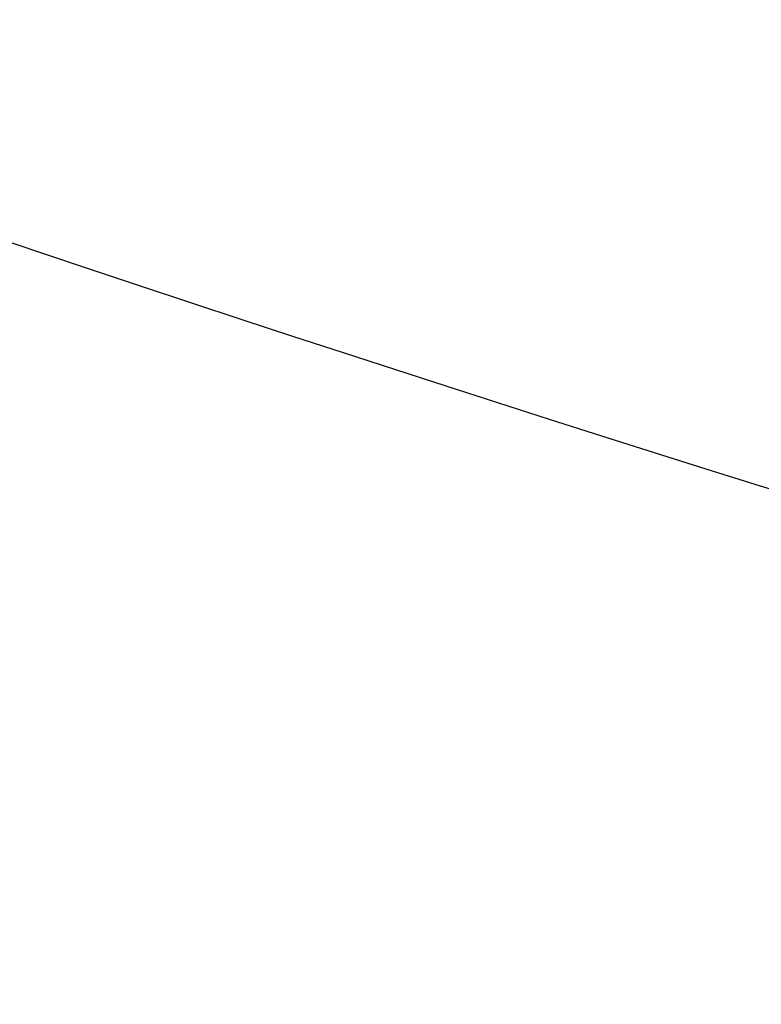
# Model space of a CAD drawing. Header units: millimetres. Extents: x -761 to -147, y -807 to -217.
# Tile 102 of 256: x -687.9392 to -687.9265, y -672.8944 to -672.8775. Entities that reach past the tile are written whole.
import ezdxf

# ---------------------------------------------------------------- set-up
doc = ezdxf.new("R2010")
doc.units = ezdxf.units.MM
doc.layers.add('Calque 17', color=7, linetype='Continuous', true_color=0x343231)

msp = doc.modelspace()

# ---------------------------------------------------------------- linework, layer by layer
at = {"layer": 'Calque 17'}
for points, weights in [([(-639.515528, -672.893627, -1.08622), (-687.949125, -672.911992, -2.571756), (-687.949394, -672.497395, -49.990585)], [1, 0.718097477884, 1]), ([(-639.513469, -673.140956, -1.088237), (-687.947551, -673.290284, -2.573122), (-687.948932, -672.878082, -49.992644)], [1, 0.718092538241, 1])]:
    msp.add_rational_spline(points, weights, degree=2, dxfattribs=at)
msp.add_open_spline([(-687.948932, -672.878082, -49.992644), (-687.946413, -673.628329, -49.996562), (-687.928808, -675.132509, -50.004249), (-687.868303, -677.252137, -50.014664), (-687.779053, -679.255588, -50.024067), (-687.693547, -680.71988, -50.030783), (-687.619661, -681.804291, -50.035634), (-687.551829, -682.728312, -50.039757), (-687.447029, -684.01868, -50.045419), (-687.292551, -685.675858, -50.052496), (-687.034838, -688.086555, -50.062455), (-686.726321, -690.500344, -50.071988), (-686.366942, -692.913252, -50.081125), (-686.071818, -694.723051, -50.087807), (-685.751681, -696.530021, -50.094331), (-685.287337, -698.955288, -50.102821), (-684.771158, -701.375476, -50.11093), (-684.204877, -703.781493, -50.118664), (-683.755454, -705.578442, -50.124281), (-683.282643, -707.362803, -50.129721), (-682.288547, -710.9171, -50.140221), (-681.197157, -714.352246, -50.149547), (-680.037149, -717.619728, -50.157794), (-679.467063, -719.167372, -50.161554), (-678.842633, -720.799822, -50.165406), (-678.15454, -722.525211, -50.169313), (-677.213739, -724.792675, -50.174268), (-675.976923, -727.607144, -50.18001), (-674.400633, -730.939568, -50.186176), (-672.732533, -734.226306, -50.191621), (-671.267222, -736.925863, -50.195563), (-670.043501, -739.072483, -50.198353), (-668.820122, -741.150375, -50.200835), (-667.262742, -743.677692, -50.203447), (-665.296596, -746.686458, -50.205873), (-663.217169, -749.685019, -50.207556), (-661.041057, -752.645055, -50.208459), (-658.774557, -755.556288, -50.208545), (-656.821432, -757.925678, -50.207917), (-655.220661, -759.787231, -50.206991), (-654.002733, -761.164827, -50.206086), (-652.762608, -762.528928, -50.20497), (-650.263891, -765.202825, -50.202344), (-647.675169, -767.787145, -50.198667), (-645.032745, -770.251156, -50.19397), (-643.693282, -771.46735, -50.19142), (-642.322982, -772.677404, -50.188642), (-640.45921, -774.278257, -50.184622), (-638.081108, -776.235231, -50.179048), (-635.182716, -778.489265, -50.171503), (-632.207596, -780.674158, -50.163118), (-629.673361, -782.428421, -50.155408), (-627.618984, -783.787825, -50.148811), (-626.065202, -784.785456, -50.143639), (-624.492224, -785.764717, -50.138249), (-621.31068, -787.685003, -50.127055), (-618.200804, -789.415303, -50.115373), (-615.213802, -790.950921, -50.103392), (-613.861368, -791.629303, -50.097895), (-611.788745, -792.637713, -50.089333), (-608.997503, -793.923963, -50.077388), (-606.188055, -795.125515, -50.064844), (-603.760314, -796.105382, -50.053676), (-601.304467, -797.051744, -50.042137), (-594.748453, -799.407488, -50.010351), (-586.421187, -801.759343, -49.966215), (-576.723129, -803.641819, -49.908812), (-567.074605, -804.961997, -49.847364), (-559.814404, -805.354487, -49.795285), (-555.027112, -805.354681, -49.757431)], degree=3, knots=[-130.189799, -130.189799, -130.189799, -130.189799, -128.777928, -127.366058, -126.211884, -125.057711, -124.621972, -124.186233, -123.314755, -122.187627, -121.060499, -118.782372, -117.643309, -116.504246, -115.348619, -114.192992, -111.881739, -110.727281, -109.572823, -108.416353, -107.259884, -102.658091, -101.699927, -100.741762, -99.586218, -98.428574, -97.27093, -94.9762, -92.68147, -90.382525, -88.083579, -86.922602, -85.761624, -83.561413, -81.361203, -79.053671, -76.746138, -74.45425, -72.162362, -71.011347, -69.860333, -68.707281, -67.55423, -63.014298, -61.891185, -60.768072, -59.621288, -58.474503, -56.175147, -53.875791, -51.574921, -49.274051, -48.120677, -46.967304, -45.806306, -44.645309, -40.014786, -39.174689, -38.334593, -37.180806, -34.87237, -32.587139, -31.459302, -29.96935, -27.661148, -18.426036, -13.800605, -9.175288, -0.207718, -0.207718, -0.207718, -0.207718], dxfattribs=at)

doc.saveas('drawing.dxf')
